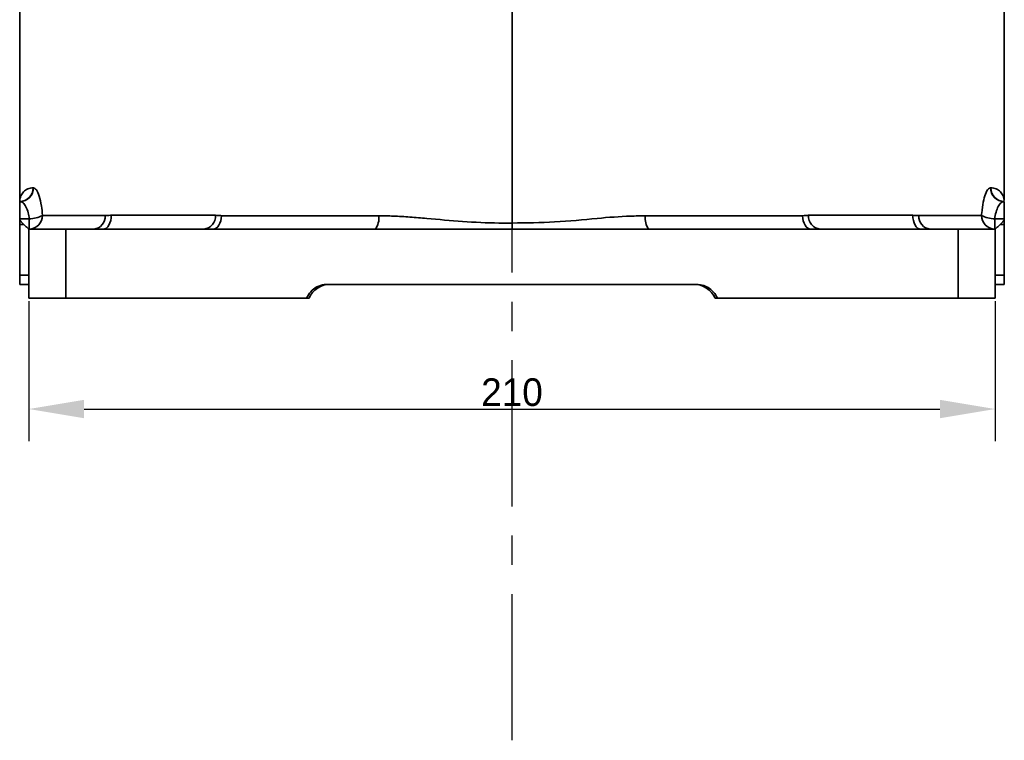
# Model space of a CAD drawing. Header units: millimetres. Extents: x -7686 to -856, y -458 to 6140.
# Tile 3 of 102: x -6898 to -6684, y 3279 to 3435. Entities that reach past the tile are written whole.
import ezdxf

# ---------------------------------------------------------------- set-up
doc = ezdxf.new("R2010")
doc.units = ezdxf.units.MM
doc.header["$LTSCALE"] = 5
doc.header["$PDSIZE"] = -1
doc.linetypes.add('CENTER', pattern=[10.16, 6.35, -1.27, 1.27, -1.27])
doc.dimstyles.new('安装', dxfattribs={"dimtxt": 6, "dimasz": 12, "dimexe": 7, "dimexo": 0.625, "dimtad": 1, "dimtoh": 1, "dimtxsty": 'Standard', "dimcen": 2.5, "dimclrd": 4, "dimclre": 4, "dimclrt": 3, "dimadec": 0, "dimazin": 0, "dimtfac": 1, "dimtmove": 0, "dimatfit": 3, "dimfxl": 1, "dimarcsym": 0})

# ---------------------------------------------------------------- blocks, each defined once
blk = doc.blocks.new('*D95')
at = {"color": 4, "linetype": 'ByBlock', "lineweight": -2, "transparency": 16777216}
for p, q in [((-6895.95, 3374), (-6895.95, 3343.55)), ((-6685.95, 3374), (-6685.95, 3343.55)), ((-6883.95, 3350.55), (-6697.95, 3350.55))]:
    blk.add_line(p, q, dxfattribs=at)
at = {"color": 4, "linetype": 'ByBlock', "transparency": 16777216}
for points in [[(-6883.95, 3352.55), (-6883.95, 3348.55), (-6895.95, 3350.55)], [(-6697.95, 3352.55), (-6697.95, 3348.55), (-6685.95, 3350.55)]]:
    blk.add_solid(points, dxfattribs=at)
at = {"layer": 'Defpoints', "color": 0, "linetype": 'ByBlock', "transparency": 16777216}
for p in [(-6895.95, 3374.63), (-6685.95, 3374.63), (-6685.95, 3350.55)]:
    blk.add_point(p, dxfattribs=at)
at = {"color": 3, "linetype": 'ByBlock', "transparency": 16777216, "insert": (-6790.95, 3354.17), "char_height": 6, "attachment_point": 5}
blk.add_mtext('210', dxfattribs=at)

msp = doc.modelspace()

# ---------------------------------------------------------------- linework, layer by layer
at = {"color": 4, "linetype": 'CENTER'}
msp.add_line((-6790.949, 3278.593), (-6790.949, 4227.285), dxfattribs=at)
at = {"linetype": 'Continuous', "lineweight": 35}
for p, q in [((-6790.949, 3390.948), (-6790.949, 3534.628)), ((-6895.024, 3398.612), (-6894.959, 3398.612)), ((-6686.939, 3398.612), (-6686.875, 3398.612)), ((-6897.949, 3395.628), (-6897.883, 3395.628)), ((-6897.949, 3391.878), (-6897.949, 3395.628)), ((-6684.015, 3395.628), (-6683.949, 3395.628)), ((-6683.949, 3395.628), (-6683.949, 3391.878)), ((-6878.046, 3392.628), (-6855.391, 3392.628)), ((-6726.508, 3392.628), (-6703.853, 3392.628)), ((-6897.949, 3391.878), (-6895.871, 3391.878)), ((-6897.949, 3390.628), (-6897.949, 3391.878)), ((-6897.949, 3390.628), (-6897.949, 3379.628)), ((-6897.046, 3390.628), (-6897.949, 3390.628)), ((-6895.871, 3389.628), (-6895.871, 3391.878)), ((-6790.949, 3390.948), (-6790.949, 3389.628)), ((-6686.027, 3391.878), (-6686.027, 3389.628)), ((-6686.027, 3391.878), (-6683.949, 3391.878)), ((-6683.949, 3390.628), (-6684.853, 3390.628)), ((-6683.949, 3391.878), (-6683.949, 3390.628)), ((-6683.949, 3390.628), (-6683.949, 3379.628)), ((-6895.95, 3389.628), (-6895.949, 3389.628)), ((-6895.949, 3374.628), (-6895.949, 3389.628)), ((-6895.949, 3389.628), (-6887.888, 3389.628)), ((-6887.888, 3389.628), (-6887.888, 3374.628)), ((-6887.888, 3389.628), (-6820.73, 3389.628)), ((-6820.73, 3389.628), (-6790.949, 3389.628)), ((-6790.949, 3389.628), (-6761.169, 3389.628)), ((-6761.169, 3389.628), (-6694.011, 3389.628)), ((-6694.011, 3374.628), (-6694.011, 3389.628)), ((-6694.011, 3389.628), (-6685.949, 3389.628)), ((-6685.949, 3389.628), (-6685.949, 3374.628)), ((-6685.949, 3389.628), (-6685.948, 3389.628)), ((-6897.949, 3377.628), (-6897.949, 3379.628)), ((-6895.949, 3379.628), (-6897.949, 3379.628)), ((-6683.949, 3379.628), (-6685.949, 3379.628)), ((-6683.949, 3379.628), (-6683.949, 3377.628)), ((-6750.879, 3377.628), (-6831.02, 3377.628)), ((-6887.888, 3374.628), (-6895.949, 3374.628)), ((-6887.888, 3374.628), (-6835.591, 3374.628)), ((-6835.591, 3374.628), (-6835.071, 3374.628)), ((-6746.308, 3374.628), (-6746.828, 3374.628)), ((-6746.308, 3374.628), (-6694.011, 3374.628)), ((-6685.949, 3374.628), (-6694.011, 3374.628))]:
    msp.add_line(p, q, dxfattribs=at)
at = {"linetype": 'Continuous', "lineweight": 35, "flags": 128}
for points in [[(-6878.046, 3392.628), (-6878.079, 3392.043), (-6878.177, 3391.48), (-6878.335, 3390.962), (-6878.549, 3390.507), (-6878.81, 3390.134), (-6879.107, 3389.857), (-6879.429, 3389.686), (-6879.764, 3389.628)], [(-6854.099, 3392.539), (-6854.143, 3391.966), (-6854.252, 3391.419), (-6854.423, 3390.915), (-6854.648, 3390.476), (-6854.92, 3390.115), (-6855.228, 3389.848), (-6855.562, 3389.684), (-6855.908, 3389.628)], [(-6727.799, 3392.539), (-6727.755, 3391.966), (-6727.646, 3391.419), (-6727.476, 3390.915), (-6727.251, 3390.476), (-6726.979, 3390.115), (-6726.67, 3389.848), (-6726.337, 3389.684), (-6725.99, 3389.628)], [(-6703.853, 3392.628), (-6703.82, 3392.043), (-6703.722, 3391.48), (-6703.563, 3390.962), (-6703.349, 3390.507), (-6703.089, 3390.134), (-6702.792, 3389.857), (-6702.47, 3389.686), (-6702.134, 3389.628)]]:
    msp.add_lwpolyline(points, dxfattribs=at)
at = {"linetype": 'Continuous', "lineweight": 35}
for centre, radius, start, end in [((-6897.987, 3398.591), 2.963, 270.72337, 0.40177), ((-6897.921, 3398.59), 2.962, 270.74016, 0.41383), ((-6683.977, 3398.59), 2.962, 179.58617, 269.25984), ((-6683.912, 3398.591), 2.963, 179.59823, 269.27663), ((-6895.936, 3392.565), 2.937, 271.25621, 0.79048), ((-6895.814, 3397.69), 5.812, 269.43582, 298.97254), ((-6882.145, 3392.394), 2.779, 275.40369, 3.7277), ((-6858.197, 3392.432), 2.813, 274.65714, 4.00054), ((-6823.294, 3391.868), 3.405, 318.86776, 11.01199), ((-6758.604, 3391.868), 3.405, 168.98801, 221.13224), ((-6723.702, 3392.432), 2.813, 175.99946, 265.34286), ((-6699.754, 3392.394), 2.779, 176.2723, 264.59631), ((-6685.963, 3392.565), 2.937, 179.20952, 268.74379), ((-6686.085, 3397.69), 5.812, 241.02746, 270.56418), ((-6830.488, 3372.628), 5, 90, 156.42182), ((-6751.41, 3372.628), 5, 23.57818, 90)]:
    msp.add_arc(centre, radius, start, end, dxfattribs=at)
for points, knots in [([(-6897.948, 3534.628), (-6897.947, 3510.811), (-6897.944, 3464.549), (-6897.943, 3418.287), (-6897.942, 3395.843)], [0, 0, 0, 0, 0.5148424, 1, 1, 1, 1]), ([(-6683.957, 3395.846), (-6683.956, 3418.289), (-6683.955, 3464.55), (-6683.952, 3510.811), (-6683.95, 3534.628)], [0, 0, 0, 0, 0.4851447, 1, 1, 1, 1]), ([(-6897.94, 3395.843), (-6897.925, 3395.994), (-6897.893, 3396.302), (-6897.665, 3397), (-6897.162, 3397.749), (-6896.281, 3398.445), (-6895.427, 3398.558), (-6895.024, 3398.612)], [0, 0, 0, 0, 0.14809285, 0.30105408, 0.54165808, 0.78314187, 1, 1, 1, 1]), ([(-6894.959, 3398.612), (-6894.746, 3398.517), (-6894.318, 3398.328), (-6893.689, 3396.87), (-6893.213, 3394.888), (-6893.064, 3393.305), (-6892.999, 3392.605)], [0, 0, 0, 0, 0.2621643, 0.5258947, 0.7902795, 1, 1, 1, 1]), ([(-6688.9, 3392.605), (-6688.886, 3392.794), (-6688.809, 3393.812), (-6688.552, 3395.545), (-6688.034, 3397.364), (-6687.46, 3398.437), (-6687.097, 3398.559), (-6686.939, 3398.612)], [0, 0, 0, 0, 0.055923, 0.3010854, 0.5491429, 0.8048614, 1, 1, 1, 1]), ([(-6686.875, 3398.612), (-6686.471, 3398.558), (-6685.62, 3398.446), (-6684.737, 3397.75), (-6684.232, 3396.997), (-6684.004, 3396.296), (-6683.974, 3395.992), (-6683.96, 3395.846)], [0, 0, 0, 0, 0.21686096, 0.45738933, 0.69895518, 0.8553331, 1, 1, 1, 1]), ([(-6897.949, 3395.628), (-6897.949, 3395.632), (-6897.949, 3395.648), (-6897.948, 3395.709), (-6897.952, 3395.767), (-6897.941, 3395.838), (-6897.94, 3395.843)], [0, 0, 0, 0, 0.0623627, 0.268957, 0.94812997, 1, 1, 1, 1]), ([(-6895.871, 3391.878), (-6895.939, 3392.317), (-6896.095, 3393.322), (-6896.587, 3394.555), (-6897.227, 3395.454), (-6897.664, 3395.57), (-6897.883, 3395.628)], [0, 0, 0, 0, 0.2032181, 0.4651033, 0.7321533, 1, 1, 1, 1]), ([(-6684.015, 3395.628), (-6684.177, 3395.596), (-6684.548, 3395.52), (-6685.133, 3394.859), (-6685.664, 3393.731), (-6685.934, 3392.639), (-6686.013, 3391.996), (-6686.027, 3391.878)], [0, 0, 0, 0, 0.1993836, 0.4593574, 0.7070293, 0.9461044, 1, 1, 1, 1]), ([(-6892.999, 3392.605), (-6892.974, 3392.605), (-6892.371, 3392.604), (-6891.027, 3392.6), (-6888.703, 3392.594), (-6885.957, 3392.588), (-6882.882, 3392.582), (-6880.542, 3392.577), (-6879.372, 3392.575)], [0, 0, 0, 0, 0.0079711, 0.1929846, 0.3933876, 0.5937897, 0.7968957, 1, 1, 1, 1]), ([(-6879.372, 3392.575), (-6879.022, 3392.591), (-6878.625, 3392.608), (-6878.107, 3392.626), (-6878.046, 3392.628)], [0, 0, 0, 0, 0.8823423, 1, 1, 1, 1]), ([(-6855.391, 3392.628), (-6855.057, 3392.601), (-6854.676, 3392.571), (-6854.164, 3392.542), (-6854.099, 3392.539)], [0, 0, 0, 0, 0.87319269, 1, 1, 1, 1]), ([(-6854.099, 3392.539), (-6851.884, 3392.537), (-6847.439, 3392.532), (-6840.255, 3392.526), (-6832.686, 3392.522), (-6825.857, 3392.519), (-6821.546, 3392.519), (-6819.952, 3392.518)], [0, 0, 0, 0, 0.2138528, 0.4290869, 0.6488278, 0.8701989, 1, 1, 1, 1]), ([(-6819.952, 3392.518), (-6819.416, 3392.514), (-6818.342, 3392.507), (-6816.068, 3392.43), (-6813.121, 3392.256), (-6808.127, 3391.85), (-6801.698, 3391.205), (-6795.487, 3390.937), (-6791.898, 3390.946), (-6790.949, 3390.948)], [0, 0, 0, 0, 0.0567202, 0.11348, 0.2391925, 0.3651591, 0.6331862, 0.90302, 1, 1, 1, 1]), ([(-6790.949, 3390.948), (-6787.854, 3390.975), (-6781.638, 3391.03), (-6773.043, 3391.932), (-6766.481, 3392.449), (-6763.022, 3392.502), (-6761.946, 3392.518)], [0, 0, 0, 0, 0.3160712, 0.6348613, 0.8865141, 1, 1, 1, 1]), ([(-6761.946, 3392.518), (-6759.892, 3392.519), (-6755.868, 3392.519), (-6749.967, 3392.522), (-6744.219, 3392.525), (-6738.559, 3392.529), (-6733.048, 3392.533), (-6729.551, 3392.537), (-6727.799, 3392.539)], [0, 0, 0, 0, 0.167507, 0.3279917, 0.4942642, 0.6612291, 0.8302736, 1, 1, 1, 1]), ([(-6727.799, 3392.539), (-6727.375, 3392.565), (-6726.889, 3392.594), (-6726.551, 3392.624), (-6726.508, 3392.628)], [0, 0, 0, 0, 0.8725089, 1, 1, 1, 1]), ([(-6703.853, 3392.628), (-6703.417, 3392.612), (-6702.923, 3392.594), (-6702.568, 3392.577), (-6702.526, 3392.575)], [0, 0, 0, 0, 0.8825841, 1, 1, 1, 1]), ([(-6702.526, 3392.575), (-6701.458, 3392.577), (-6699.233, 3392.581), (-6696.232, 3392.587), (-6693.45, 3392.594), (-6691.011, 3392.599), (-6689.584, 3392.603), (-6688.925, 3392.605), (-6688.9, 3392.605)], [0, 0, 0, 0, 0.185016, 0.3854219, 0.585829, 0.7889286, 0.9920289, 1, 1, 1, 1]), ([(-6897.949, 3391.878), (-6897.946, 3391.834), (-6897.937, 3391.695), (-6897.825, 3391.455), (-6897.521, 3391.066), (-6897.241, 3390.808), (-6897.046, 3390.628)], [0, 0, 0, 0, 0.080652, 0.2505616, 0.4752052, 1, 1, 1, 1]), ([(-6897.046, 3390.628), (-6897.037, 3390.62), (-6896.789, 3390.393), (-6896.413, 3390.041), (-6896.038, 3389.693), (-6895.98, 3389.65), (-6895.95, 3389.628)], [0, 0, 0, 0, 0.0146403, 0.4238113, 0.7111868, 1, 1, 1, 1]), ([(-6685.948, 3389.628), (-6685.919, 3389.65), (-6685.861, 3389.693), (-6685.486, 3390.041), (-6685.109, 3390.393), (-6684.862, 3390.62), (-6684.853, 3390.628)], [0, 0, 0, 0, 0.2888132, 0.5761887, 0.9853597, 1, 1, 1, 1]), ([(-6684.853, 3390.628), (-6684.657, 3390.808), (-6684.378, 3391.066), (-6684.074, 3391.455), (-6683.962, 3391.695), (-6683.952, 3391.834), (-6683.949, 3391.878)], [0, 0, 0, 0, 0.5247948, 0.7494384, 0.919348, 1, 1, 1, 1]), ([(-6895.949, 3377.628), (-6895.991, 3377.628), (-6896.092, 3377.628), (-6896.805, 3377.628), (-6897.5, 3377.628), (-6897.847, 3377.628), (-6897.943, 3377.628), (-6897.948, 3377.628), (-6897.949, 3377.628)], [0, 0, 0, 0, 0.2489364, 0.6058997, 0.8269221, 0.9216269, 0.9820128, 1, 1, 1, 1]), ([(-6835.591, 3374.628), (-6835.316, 3375.122), (-6834.767, 3376.109), (-6833.383, 3377.13), (-6832.069, 3377.581), (-6831.265, 3377.617), (-6831.02, 3377.628)], [0, 0, 0, 0, 0.29069872, 0.58138993, 0.87227312, 1, 1, 1, 1]), ([(-6750.879, 3377.628), (-6750.317, 3377.573), (-6749.193, 3377.462), (-6747.705, 3376.598), (-6746.768, 3375.571), (-6746.415, 3374.847), (-6746.308, 3374.628)], [0, 0, 0, 0, 0.2911991, 0.582405, 0.8734322, 1, 1, 1, 1]), ([(-6683.949, 3377.628), (-6683.966, 3377.628), (-6684.033, 3377.628), (-6684.824, 3377.628), (-6685.729, 3377.628), (-6685.886, 3377.628), (-6685.949, 3377.628)], [0, 0, 0, 0, 0.06388199, 0.25609915, 0.69730407, 1, 1, 1, 1])]:
    msp.add_open_spline(points, degree=3, knots=knots, dxfattribs=at)

# ---------------------------------------------------------------- dimensions: what is measured, and where the dimension line sits
at = {"color": 1, "linetype": 'ByBlock'}
dim = msp.add_linear_dim(base=(-6685.949, 3350.547), p1=(-6895.949, 3374.628), p2=(-6685.949, 3374.628), dimstyle='安装', dxfattribs=at)
dim.commit()
dim.dimension.update_dxf_attribs({"geometry": '*D95', "text_midpoint": (-6790.949, 3354.172)})

doc.saveas('drawing.dxf')
